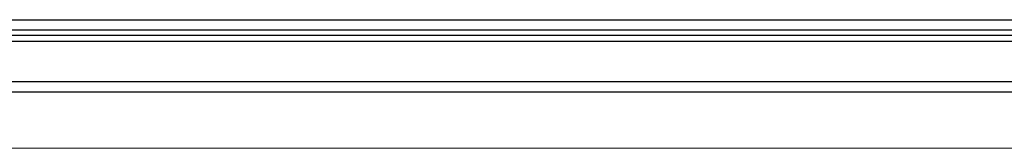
# Model space of a CAD drawing. Header units: inches. Extents: x 0 to 23760, y -13 to 16800.
# Tile 169 of 209: x 16693 to 17235, y 13234 to 13305. Entities that reach past the tile are written whole.
import ezdxf

# ---------------------------------------------------------------- set-up
doc = ezdxf.new("R2010")
doc.units = ezdxf.units.IN
doc.layers.add('254', color=7, linetype='Continuous', true_color=0xffffff)

msp = doc.modelspace()

# ---------------------------------------------------------------- linework, layer by layer
at = {"layer": '254', "color": 2, "linetype": 'Continuous', "lineweight": 25}
for p, q in [((16128.747, 13304.65), (17258.217, 13304.65)), ((16128.75, 13299.118), (17260.717, 13299.118)), ((16128.75, 13296.04), (17260.717, 13296.04)), ((16128.75, 13292.828), (17260.717, 13292.828)), ((16128.75, 13270.613), (17260.717, 13270.613)), ((16128.75, 13264.841), (17260.717, 13264.841))]:
    msp.add_line(p, q, dxfattribs=at)
at = {"layer": '254', "color": 110, "linetype": 'Continuous', "lineweight": 13}
msp.add_line((16128.75, 13233.783), (17260.717, 13233.783), dxfattribs=at)

doc.saveas('drawing.dxf')
